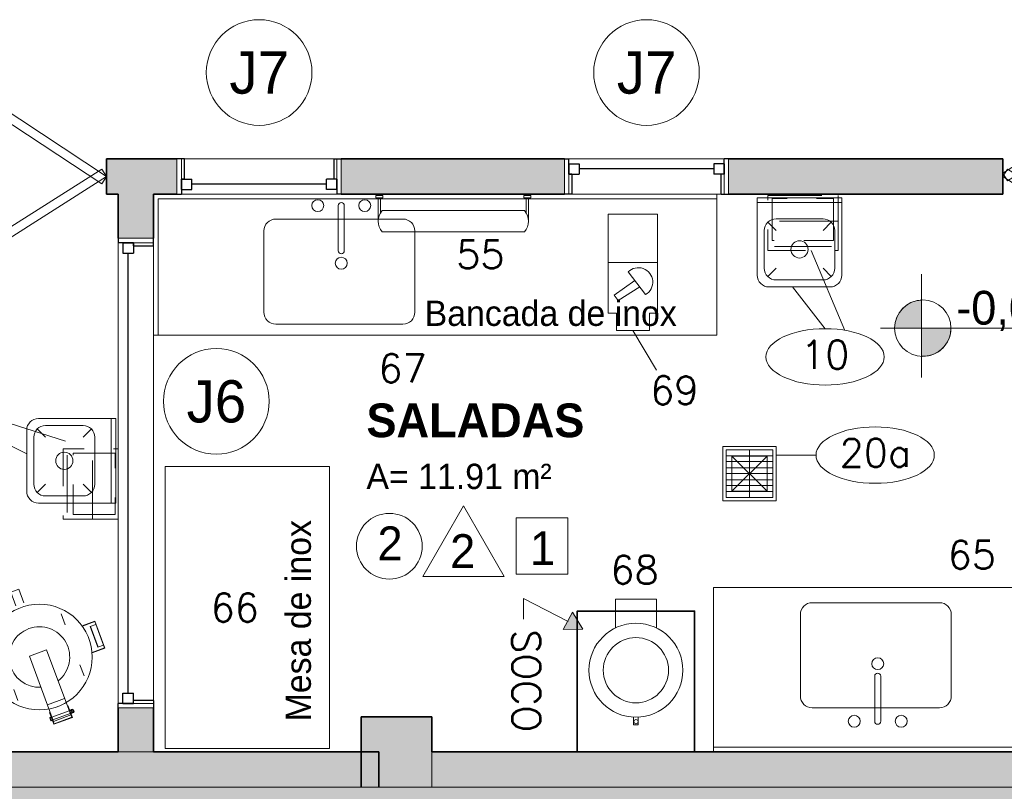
# Model space of a CAD drawing. Header units: metres. Extents: x -33 to 126, y -29 to 31.
# Tile 66 of 75: x -24.83 to -20.64, y -8.69 to -5.4. Entities that reach past the tile are written whole.
import ezdxf

# ---------------------------------------------------------------- set-up
doc = ezdxf.new("R2010")
doc.units = ezdxf.units.M
doc.linetypes.add('IMPORT-HIDDEN', pattern=[0.375, 0.25, -0.125])
for name, color, linetype, lineweight in [('A-AREA-IDEN', 2, 'Continuous', 9), ('A-DETL', 90, 'Continuous', 18), ('A-DETL-GENF', 92, 'Continuous', 18), ('A-DETL-MBND', 5, 'Continuous', 18), ('A-DETL-THIN', 151, 'Continuous', 18), ('A-DOOR', 31, 'Continuous', 18), ('A-GENM', 13, 'Continuous', 18), ('A-GLAZ', 151, 'Continuous', 18), ('A-GLAZ-IDEN', 152, 'Continuous', 9), ('A-WALL', 113, 'Continuous', 18), ('A-WALL-PATT', 111, 'Continuous', 35), ('C-LINHA AUXILIAR', 7, 'Continuous', 18), ('C-NEUTRO', 7, 'Continuous', 18), ('C-NUMERO', 7, 'Continuous', 18), ('C-PONTOS-HIDR', 7, 'Continuous', 18), ('C-TAMPO', 7, 'Continuous', 18), ('G-ANNO-TEXT', 7, 'Continuous', 18), ('I-FURN', 30, 'Continuous', 18), ('LAYOUT_dwg _2_', 8, 'Continuous', 18), ('P-SANR-FIXT', 6, 'Continuous', 18)]:
    doc.layers.add(name, color=color, linetype=linetype, lineweight=lineweight)
doc.styles.add('Century Gothic', font='GOTHIC.TTF', dxfattribs={"height": 0.143711})
doc.styles.add('Century Gothic_1', font='GOTHIC.TTF', dxfattribs={"height": 0.179639})
doc.styles.add('Century Gothic_2', font='GOTHIC.TTF', dxfattribs={"height": 0.107783})
doc.styles.add('Century Gothic_B', font='GOTHICB.TTF', dxfattribs={"height": 0.143612})
doc.styles.add('romans_2', font='romans__.ttf', dxfattribs={"height": 0.12})

# ---------------------------------------------------------------- blocks, each defined once
blk = doc.blocks.new('Casement w Mullions-Number_0002 - _JANELA 2-2374376-2-PLANTA COM LAYOUT')
at = {"layer": 'A-GLAZ', "lineweight": 25}
for p, q in [((-1, 0.075), (-0.98095, 0.075)), ((-0.98095, 0.01055), (-0.98095, 0.075)), ((-0.98095, 0.055), (-0.98095, 0.01055)), ((-0.98095, 0.055), (-0.9365, 0.055)), ((-0.9365, 0.055), (-0.9365, 0.01055)), ((0.9365, 0.055), (0.9365, 0.01055)), ((0.98095, 0.055), (0.9365, 0.055)), ((0.98095, 0.01055), (0.98095, 0.075)), ((1, 0.075), (0.98095, 0.075)), ((0.98095, 0.055), (0.98095, 0.01055)), ((-0.98095, 0.01055), (-0.9365, 0.01055)), ((-0.98095, 0.01055), (-0.96825, 0.01055)), ((-0.96825, -0.075), (-0.96825, 0.01055)), ((-0.9365, 0.03277), (0.9365, 0.03277)), ((0.98095, 0.01055), (0.9365, 0.01055)), ((0.96825, 0.01055), (0.98095, 0.01055)), ((0.96825, 0.01055), (0.96825, -0.075)), ((-0.96825, -0.075), (-1, -0.075)), ((0.96825, -0.075), (1, -0.075))]:
    blk.add_line(p, q, dxfattribs=at)
at = {"layer": 'A-GLAZ'}
for p, q in [((-0.98095, 0.075), (-1, 0.075)), ((-1, 0.075), (-1, -0.075)), ((-0.98095, -0.075), (-0.98095, 0.075)), ((0.98095, 0.075), (-0.98095, 0.075)), ((-0.98095, 0.075), (-0.98095, -0.075)), ((0.98095, 0.075), (0.98095, -0.075)), ((1, 0.075), (0.98095, 0.075)), ((0.98095, -0.075), (0.98095, 0.075)), ((1, -0.075), (1, 0.075)), ((-1, -0.075), (-0.98095, -0.075)), ((-0.98095, -0.075), (0.98095, -0.075)), ((0.98095, -0.075), (1, -0.075))]:
    blk.add_line(p, q, dxfattribs=at)
blk = doc.blocks.new('Generic Models 2 - Generic Models 28-2374728-2-PLANTA COM LAYOUT')
at = {"layer": 'A-GENM'}
for p, q in [((-21.8773, -7.8146), (-21.8773, -8.4946)), ((-19.2473, -7.8146), (-21.8773, -7.8146)), ((-21.4562, -7.8791), (-20.9147, -7.8791)), ((-21.507, -8.2759), (-21.507, -7.9299)), ((-20.8639, -7.9299), (-20.8639, -8.2759)), ((-20.9147, -8.3267), (-21.4562, -8.3267))]:
    blk.add_line(p, q, dxfattribs=at)
for centre, start, end in [((-21.4562, -7.9299), 90, 180), ((-20.9147, -7.9299), 0, 90), ((-21.4562, -8.2759), 180, 270), ((-20.9147, -8.2759), 270, 0)]:
    blk.add_arc(centre, 0.0508, start, end, dxfattribs=at)
blk = doc.blocks.new('Modelos genéricos 17 - Modelos genéricos 40-2374755-2-PLANTA COM LAYOUT')
at = {"layer": 'A-GENM'}
for p, q in [((-19.2273, -7.8146), (-19.2473, -7.8146)), ((-19.2473, -7.8146), (-19.2473, -8.3446)), ((-19.2473, -8.3446), (-19.3223, -8.3446)), ((-19.3223, -8.3446), (-19.3223, -8.4946)), ((-19.3223, -8.4946), (-21.8773, -8.4946)), ((-21.8773, -8.4946), (-21.8773, -8.5146))]:
    blk.add_line(p, q, dxfattribs=at)
blk = doc.blocks.new('Casement w Mullions-Number_0002 - _JANELA 5-2627089-2-PLANTA COM LAYOUT')
at = {"layer": 'A-GLAZ', "lineweight": 25}
for p, q in [((-0.31825, 0.075), (-0.35, 0.075)), ((-0.31825, 0.075), (-0.31825, -0.01055)), ((0.31825, 0.075), (0.35, 0.075)), ((0.31825, -0.01055), (0.31825, 0.075)), ((-0.33095, -0.01055), (-0.2865, -0.01055)), ((-0.33095, -0.055), (-0.33095, -0.01055)), ((-0.33095, -0.01055), (-0.31825, -0.01055)), ((-0.33095, -0.01055), (-0.33095, -0.075)), ((-0.2865, -0.055), (-0.2865, -0.01055)), ((-0.2865, -0.03277), (0.2865, -0.03277)), ((0.2865, -0.055), (0.2865, -0.01055)), ((0.33095, -0.01055), (0.2865, -0.01055)), ((0.31825, -0.01055), (0.33095, -0.01055)), ((0.33095, -0.055), (0.33095, -0.01055)), ((0.33095, -0.01055), (0.33095, -0.075)), ((-0.35, -0.075), (-0.33095, -0.075)), ((-0.33095, -0.055), (-0.2865, -0.055)), ((0.33095, -0.055), (0.2865, -0.055)), ((0.35, -0.075), (0.33095, -0.075))]:
    blk.add_line(p, q, dxfattribs=at)
at = {"layer": 'A-GLAZ'}
for p, q in [((-0.35, 0.075), (-0.33095, 0.075)), ((-0.35, -0.075), (-0.35, 0.075)), ((-0.33095, 0.075), (-0.33095, -0.075)), ((-0.33095, 0.075), (0.33095, 0.075)), ((-0.33095, -0.075), (-0.33095, 0.075)), ((0.33095, 0.075), (0.35, 0.075)), ((0.33095, -0.075), (0.33095, 0.075)), ((0.33095, 0.075), (0.33095, -0.075)), ((0.35, 0.075), (0.35, -0.075)), ((-0.33095, -0.075), (-0.35, -0.075)), ((0.33095, -0.075), (-0.33095, -0.075)), ((0.35, -0.075), (0.33095, -0.075))]:
    blk.add_line(p, q, dxfattribs=at)
blk = doc.blocks.new('Casement w Mullions-Number_0002 - _JANELA 5-2405608-2-PLANTA COM LAYOUT')
at = {"layer": 'A-GLAZ', "lineweight": 25}
for p, q in [((-0.35, 0.075), (-0.33095, 0.075)), ((-0.33095, 0.01055), (-0.33095, 0.075)), ((-0.33095, 0.055), (-0.33095, 0.01055)), ((-0.33095, 0.055), (-0.2865, 0.055)), ((-0.2865, 0.055), (-0.2865, 0.01055)), ((0.2865, 0.055), (0.2865, 0.01055)), ((0.33095, 0.055), (0.2865, 0.055)), ((0.33095, 0.01055), (0.33095, 0.075)), ((0.35, 0.075), (0.33095, 0.075)), ((0.33095, 0.055), (0.33095, 0.01055)), ((-0.33095, 0.01055), (-0.2865, 0.01055)), ((-0.33095, 0.01055), (-0.31825, 0.01055)), ((-0.31825, -0.075), (-0.31825, 0.01055)), ((-0.2865, 0.03277), (0.2865, 0.03277)), ((0.33095, 0.01055), (0.2865, 0.01055)), ((0.31825, 0.01055), (0.33095, 0.01055)), ((0.31825, 0.01055), (0.31825, -0.075)), ((-0.31825, -0.075), (-0.35, -0.075)), ((0.31825, -0.075), (0.35, -0.075))]:
    blk.add_line(p, q, dxfattribs=at)
at = {"layer": 'A-GLAZ'}
for p, q in [((-0.33095, 0.075), (-0.35, 0.075)), ((-0.35, 0.075), (-0.35, -0.075)), ((-0.33095, -0.075), (-0.33095, 0.075)), ((0.33095, 0.075), (-0.33095, 0.075)), ((-0.33095, 0.075), (-0.33095, -0.075)), ((0.33095, 0.075), (0.33095, -0.075)), ((0.35, 0.075), (0.33095, 0.075)), ((0.33095, -0.075), (0.33095, 0.075)), ((0.35, -0.075), (0.35, 0.075)), ((-0.35, -0.075), (-0.33095, -0.075)), ((-0.33095, -0.075), (0.33095, -0.075)), ((0.33095, -0.075), (0.35, -0.075))]:
    blk.add_line(p, q, dxfattribs=at)
blk = doc.blocks.new('Generic Models 7 - Generic Models 28-2375428-2-PLANTA COM LAYOUT')
at = {"layer": 'A-GENM'}
for p, q in [((-21.8623, -6.7396), (-21.8623, -6.1596)), ((-23.7413, -6.2454), (-23.1998, -6.2454)), ((-23.7921, -6.6422), (-23.7921, -6.2962)), ((-23.149, -6.2962), (-23.149, -6.6422)), ((-23.1998, -6.693), (-23.7413, -6.693)), ((-24.2423, -6.7396), (-21.8623, -6.7396))]:
    blk.add_line(p, q, dxfattribs=at)
for centre, start, end in [((-23.7413, -6.2962), 90, 180), ((-23.1998, -6.2962), 0, 90), ((-23.7413, -6.6422), 180, 270), ((-23.1998, -6.6422), 270, 0)]:
    blk.add_arc(centre, 0.0508, start, end, dxfattribs=at)
blk = doc.blocks.new('M_Sink Kitchen-Single - 760 x 535mm-2443443-2-PLANTA COM LAYOUT')
at = {"layer": 'P-SANR-FIXT', "color": 7}
for p, q in [((0.003, 0.2452), (0.003, 0.0531)), ((0.0284, 0.2452), (0.0284, 0.0531)), ((0.003, 0.188), (-0.2632, 0.188)), ((0.2783, 0.188), (0.0284, 0.188)), ((-0.314, 0.1372), (-0.314, -0.2088)), ((0.3291, -0.2088), (0.3291, 0.1372)), ((-0.2632, -0.2596), (0.2783, -0.2596))]:
    blk.add_line(p, q, dxfattribs=at)
for centre, radius, start, end in [((-0.0843, 0.2452), 0.0254, 360, 180), ((0.0157, 0.2452), 0.0127, 360, 180), ((0.1157, 0.2452), 0.0254, 360, 180), ((-0.0843, 0.2452), 0.0254, 180, 360), ((0.1157, 0.2452), 0.0254, 180, 0), ((-0.2632, 0.1372), 0.0508, 90, 180), ((0.2783, 0.1372), 0.0508, 360, 90), ((0.0157, 0.0531), 0.0127, 180, 0), ((0.0157, 0), 0.0254, 360, 180), ((0.0157, 0), 0.0254, 180, 0), ((-0.2632, -0.2088), 0.0508, 180, 270), ((0.2783, -0.2088), 0.0508, 270, 0)]:
    blk.add_arc(centre, radius, start, end, dxfattribs=at)
blk = doc.blocks.new('Modelos genéricos 37 - Modelos genéricos 40-2375524-2-PLANTA COM LAYOUT')
at = {"layer": 'A-GENM'}
for p, q in [((-24.2423, -6.1596), (-21.8623, -6.1596)), ((-24.2423, -6.7396), (-24.2423, -6.1596)), ((-21.8623, -6.1596), (-21.8623, -6.1396)), ((-24.2623, -6.7396), (-24.2423, -6.7396))]:
    blk.add_line(p, q, dxfattribs=at)
blk = doc.blocks.new('Mesa-Retangular - Mesa aço inox 70x120cm-838024-2-PLANTA COM LAYOUT')
at = {"layer": 'I-FURN'}
for p, q in [((0.6, 0.35), (-0.6, 0.35)), ((-0.6, 0.35), (-0.6, -0.35)), ((0.6, -0.35), (0.6, 0.35)), ((-0.6, -0.35), (0.6, -0.35))]:
    blk.add_line(p, q, dxfattribs=at)
blk = doc.blocks.new('M_Sink Kitchen-Single - 760 x 535mm-2580743-2-PLANTA COM LAYOUT')
at = {"layer": 'P-SANR-FIXT', "color": 7}
for p, q in [((-0.2632, 0.2596), (0.2783, 0.2596)), ((-0.314, -0.1372), (-0.314, 0.2088)), ((0.3291, 0.2088), (0.3291, -0.1372)), ((0.003, -0.2452), (0.003, -0.0531)), ((0.0284, -0.2452), (0.0284, -0.0531)), ((0.003, -0.188), (-0.2632, -0.188)), ((0.2783, -0.188), (0.0284, -0.188))]:
    blk.add_line(p, q, dxfattribs=at)
for centre, radius, start, end in [((-0.2632, 0.2088), 0.0508, 90, 180), ((0.2783, 0.2088), 0.0508, 360, 90), ((0.0157, 0), 0.0254, 360, 180), ((0.0157, 0), 0.0254, 180, 0), ((0.0157, -0.0531), 0.0127, 360, 180), ((-0.2632, -0.1372), 0.0508, 180, 270), ((0.2783, -0.1372), 0.0508, 270, 0), ((-0.0843, -0.2452), 0.0254, 0, 180), ((-0.0843, -0.2452), 0.0254, 180, 0), ((0.0157, -0.2452), 0.0127, 180, 0), ((0.1157, -0.2452), 0.0254, 0, 180), ((0.1157, -0.2452), 0.0254, 180, 0)]:
    blk.add_arc(centre, radius, start, end, dxfattribs=at)
blk = doc.blocks.new('M_Bifold-2 Panel - 0915 x 2134mm-2540480-2-PLANTA COM LAYOUT')
at = {"layer": 'A-DOOR', "color": 7}
for p, q in [((-0.6, 0), (-0.0712, 0.3357)), ((-0.0712, 0.3357), (-0.0508, 0.3036)), ((-0.0508, 0.3036), (-0.5796, -0.0322)), ((-0.5796, 0.031), (-0.6, 0)), ((-0.0508, -0.3178), (-0.5796, 0.031)), ((0.0509, -0.3179), (0.5796, 0.0179)), ((0.5796, 0.0179), (0.6001, -0.0143)), ((-0.6, 0), (-0.0713, -0.3488)), ((-0.5796, -0.0322), (-0.6, 0)), ((0.6001, -0.0143), (0.0713, -0.3501)), ((-0.0713, -0.3488), (-0.0508, -0.3178)), ((0.0713, -0.3501), (0.0509, -0.3179))]:
    blk.add_line(p, q, dxfattribs=at)
at = {"layer": 'A-DOOR'}
for p, q in [((0.0712, 0.3357), (0.0508, 0.3036)), ((0.6, 0), (0.0712, 0.3357)), ((0.0508, 0.3036), (0.5796, -0.0322)), ((0.5796, -0.0322), (0.6, 0))]:
    blk.add_line(p, q, dxfattribs=at)
at = {"layer": 'A-DOOR', "color": 7}
for centre, radius, start, end in [((-0.9165, -0.0014), 0.9179, 340.5921, 19.4079), ((0.9165, -0.0014), 0.9227, 159.7596, 200.2404)]:
    blk.add_arc(centre, radius, start, end, dxfattribs=at)
blk = doc.blocks.new('LAYOUT_dwg_Pialm-26x38-2545319-2-PLANTA COM LAYOUT')
at = {"layer": 'C-TAMPO'}
for p, q in [((345.3701, 98.096), (345.6301, 98.096)), ((345.4001, 98.066), (345.6001, 98.066)), ((345.4001, 98.016), (345.3648, 98.0514)), ((345.6001, 98.016), (345.6355, 98.0514)), ((345.3501, 97.856), (345.3501, 98.016)), ((345.6501, 97.856), (345.6501, 98.016)), ((345.4001, 97.856), (345.3648, 97.8207)), ((345.6001, 97.856), (345.6355, 97.8207)), ((345.4001, 97.806), (345.6001, 97.806)), ((345.3201, 97.736), (345.6801, 97.736))]:
    blk.add_line(p, q, dxfattribs=at)
at = {"layer": 'C-TAMPO', "flags": 128}
blk.add_lwpolyline([(345.6801, 98.046), (345.6801, 97.716), (345.3201, 97.716), (345.3201, 98.046)], dxfattribs=at)
at = {"layer": 'C-TAMPO'}
blk.add_circle((345.5001, 97.936), 0.0366, dxfattribs=at)
for centre, start, end in [((345.3701, 98.046), 90, 180), ((345.4001, 98.016), 90, 180), ((345.6001, 98.016), 0, 90), ((345.6301, 98.046), 0, 90), ((345.4001, 97.856), 180, 270), ((345.6001, 97.856), 270, 0)]:
    blk.add_arc(centre, 0.05, start, end, dxfattribs=at)
blk = doc.blocks.new('LAYOUT_dwg_A$C79307420-2545320-2-PLANTA COM LAYOUT')
at = {"xscale": 100, "yscale": 100, "zscale": 100, "rotation": 180}
blk.add_blockref('LAYOUT_dwg_Pialm-26x38-2545319-2-PLANTA COM LAYOUT', (34555.32, 9843.83), dxfattribs=at)
blk = doc.blocks.new('LAYOUT_dwg_A$C714963FB-2545321-2-PLANTA COM LAYOUT')
at = {"layer": 'C-NEUTRO'}
for p, q in [((-209.5, 143.5), (-143, 210)), ((157.6, 226.2), (148.1, 216.7)), ((154.3, 213.7), (150.5, 217.6)), ((155.1, 210.3), (210.3, 155.1)), ((160.6, 220), (156.7, 223.9)), ((164.1, 219.2), (219.2, 164.1)), ((-6.9, 206.1), (-42.3, 170.7)), ((115.3, 170.4), (170.4, 115.3)), ((217.6, 150.5), (214.5, 153.6)), ((222.2, 145.9), (219, 149)), ((223.9, 156.7), (220.7, 159.9)), ((223.6, 145.8), (225.7, 143.7)), ((228.5, 152.1), (225.3, 155.3)), ((228.5, 150.8), (230.7, 148.6)), ((228.9, 151.1), (230.7, 149.3)), ((-206.1, 6.9), (-170.7, 42.3)), ((206.1, -6.9), (170.7, -42.3)), ((143.5, -209.5), (210, -143)), ((6.9, -206.1), (42.3, -170.7))]:
    blk.add_line(p, q, dxfattribs=at)
at = {"layer": 'C-NEUTRO', "flags": 128}
for points in [[(-196.9, 109.9), (-238, 151), (-151, 238), (-109.9, 196.9)], [(-196.1, 111.3), (-235.9, 151), (-151, 235.9), (-111.3, 196.1)], [(-226.4, 160.5), (-208.4, 142.5), (-141.9, 208.9), (-160, 227)], [(196.8, 137.4), (234.7, 175.3), (175.3, 234.7), (137.4, 196.8)], [(195.6, 139), (231.9, 175.3), (175.3, 231.9), (139, 195.6)], [(152.2, 211.6), (148.1, 215.6), (148.1, 216.7), (157.6, 226.2), (158.8, 226.2), (162.8, 222.2)], [(216.7, 148.1), (215.6, 148.1), (212.1, 151.6), (212.1, 152.7)], [(226.2, 157.6), (227.3, 157.6), (230.8, 154.2), (230.8, 153), (221.3, 143.5), (220.2, 143.5), (216.7, 147), (216.7, 148.1), (226.2, 157.6), (226.2, 158.8), (222.7, 162.2), (221.6, 162.2)], [(223.2, 145.5), (225, 143.7), (230.7, 149.3), (230.7, 148.6), (225.7, 143.7), (225, 143.7)], [(109.9, -196.9), (151, -238), (238, -151), (196.9, -109.9)], [(111.3, -196.1), (151, -235.9), (235.9, -151), (196.1, -111.3)], [(-156.5, -182), (-200.7, -226.1), (-226.1, -200.7), (-182, -156.5)], [(160.5, -226.4), (142.5, -208.4), (208.9, -141.9), (227, -160)]]:
    blk.add_lwpolyline(points, dxfattribs=at)
blk.add_lwpolyline([(14.8, -40.3), (-40.3, 14.8), (168.8, 223.9), (223.9, 168.8)], close=True, dxfattribs=at)
at = {"layer": 'C-NEUTRO'}
blk.add_circle((0, 0), 225, dxfattribs=at)
for centre, radius, start, end in [((149.9, 216.1), 1.69, 69.0542, 200.9464), ((160.1, 214.2), 10.3, 109.5186, 160.482), ((158.3, 224.5), 1.69, 69.0542, 200.9464), ((0, 0), 129, 62.5976, 27.403), ((213.8, 152.1), 1.69, 69.0542, 200.9464), ((224.1, 150.2), 10.3, 109.5186, 160.482), ((216.1, 149.9), 1.69, 249.0542, 20.9464), ((218.4, 147.5), 1.69, 69.0542, 200.9464), ((214.2, 160.1), 10.3, 289.5186, 340.482), ((228.7, 145.6), 10.3, 109.5186, 160.482), ((220.7, 145.3), 1.69, 249.0542, 20.9464), ((222.3, 160.5), 1.69, 69.0542, 200.9464), ((218.8, 155.6), 10.3, 289.5186, 340.482), ((224.5, 158.3), 1.69, 249.0542, 20.9464), ((226.9, 155.9), 1.69, 69.0542, 200.9464), ((229.1, 153.7), 1.69, 249.0542, 20.9464)]:
    blk.add_arc(centre, radius, start, end, dxfattribs=at)
blk = doc.blocks.new('LAYOUT_dwg_A$C079700AE-2545322-2-PLANTA COM LAYOUT')
at = {"extrusion": (0, 0, -1), "xscale": 0.0009999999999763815, "yscale": 0.0009999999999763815, "zscale": -0.0009999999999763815, "rotation": 179.9999863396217}
blk.add_blockref('LAYOUT_dwg_A$C714963FB-2545321-2-PLANTA COM LAYOUT', (0.4339, -0.4516), dxfattribs=at)
blk = doc.blocks.new('LAYOUT_dwg_A$C59F45233-2545323-2-PLANTA COM LAYOUT')
at = {"layer": 'C-NEUTRO', "linetype": 'IMPORT-HIDDEN'}
for p, q in [((-0.2712, 0.2426), (-0.028, 0.2426)), ((-0.3, 0.1352), (0, 0.1352))]:
    blk.add_line(p, q, dxfattribs=at)
at = {"layer": 'C-NEUTRO', "linetype": 'IMPORT-HIDDEN', "flags": 128}
for points in [[(-0.3, 0.025), (-0.3, 0.26), (0, 0.26), (0, 0.025)], [(-0.2801, 0.2166), (-0.2801, 0.0389), (-0.0191, 0.0389), (-0.0191, 0.2166)]]:
    blk.add_lwpolyline(points, close=True, dxfattribs=at)
blk = doc.blocks.new('LAYOUT_dwg_PROCES_H-2545337-2-PLANTA COM LAYOUT')
at = {"layer": 'C-NEUTRO'}
for p, q in [((-0.0504, 0.1368), (0.0237, 0.04)), ((-0.1017, 0), (0.1083, 0))]:
    blk.add_line(p, q, dxfattribs=at)
at = {"layer": 'C-NEUTRO', "flags": 128}
blk.add_lwpolyline([(0.1083, -0.2053), (0.1083, 0.2154), (0.0734, 0.2154), (0.0734, 0.2897), (-0.0669, 0.2897), (-0.0669, 0.2154), (-0.1017, 0.2154), (-0.1017, -0.2053)], close=True, dxfattribs=at)
blk.add_lwpolyline([(-0.0045, 0.0769), (0.0834, 0.1391), (0.0662, 0.1613), (-0.0255, 0.1043)], dxfattribs=at)
at = {"layer": 'C-NEUTRO'}
blk.add_arc((-0.0196, 0.0836), 0.0615, 120.0252, 314.8046, dxfattribs=at)
blk = doc.blocks.new('LAYOUT_dwg_A$C48A26CE0-2545329-2-PLANTA COM LAYOUT')
at = {"layer": 'C-NEUTRO'}
for p, q in [((0.01, -0.01), (0.11, -0.01)), ((0.01, -0.02), (0.0746, -0.02)), ((0.065, -0.6328), (0.065, -0.0272)), ((0.155, -0.0272), (0.155, -0.6328)), ((0.01, -0.64), (0.0746, -0.64)), ((0.01, -0.65), (0.11, -0.65))]:
    blk.add_line(p, q, dxfattribs=at)
at = {"layer": 'C-NEUTRO', "flags": 128}
for points in [[(0, -0.03), (0.01, -0.03), (0.01, 0), (0, 0)], [(0, -0.66), (0.01, -0.66), (0.01, -0.63), (0, -0.63)]]:
    blk.add_lwpolyline(points, close=True, dxfattribs=at)
at = {"layer": 'C-NEUTRO'}
for centre, start, end in [((0.11, -0.0776), 48.2558, 131.7442), ((0.11, -0.5824), 228.2558, 311.7442)]:
    blk.add_arc(centre, 0.0676, start, end, dxfattribs=at)
blk = doc.blocks.new('LAYOUT_dwg_Elipse-1-2545353-2-PLANTA COM LAYOUT')
at = {"layer": 'C-NUMERO'}
blk.add_ellipse((-0.1387, -0.0003), major_axis=(0.21, 0), ratio=0.47619, dxfattribs=at)
blk = doc.blocks.new('LAYOUT_dwg_RALOSIF-2545284-2-PLANTA COM LAYOUT')
at = {"layer": 'C-PONTOS-HIDR'}
blk.add_line((0.1071, -0.1078), (-0.1079, 0.1072), dxfattribs=at)
at = {"layer": 'C-PONTOS-HIDR', "flags": 128}
blk.add_lwpolyline([(-0.1079, -0.1078), (0.1071, -0.1078), (0.1071, 0.1072), (-0.1079, 0.1072), (-0.1079, -0.1078), (0.1071, 0.1072)], dxfattribs=at)
blk = doc.blocks.new('LAYOUT_dwg_A$C28444022-2545285-2-PLANTA COM LAYOUT')
at = {"layer": 'C-LINHA AUXILIAR'}
for p, q in [((0.7305, 0.099), (0.7305, -0.1)), ((0.7565, 0.099), (0.7565, -0.1)), ((0.7815, 0.099), (0.7815, -0.1)), ((0.8075, 0.099), (0.8075, -0.1)), ((0.8325, 0.099), (0.8325, -0.1)), ((0.8585, 0.099), (0.8585, -0.1)), ((0.8835, 0.099), (0.8835, -0.1)), ((0.7055, 0), (0.9085, 0))]:
    blk.add_line(p, q, dxfattribs=at)
at = {"layer": 'C-LINHA AUXILIAR', "flags": 128}
blk.add_lwpolyline([(0.7055, -0.1), (0.7055, 0.099), (0.9085, 0.099), (0.9085, -0.1)], close=True, dxfattribs=at)
at = {"layer": 'C-PONTOS-HIDR', "flags": 128}
blk.add_lwpolyline([(0.9233, 0.1135), (0.6907, 0.1135), (0.6907, -0.1135), (0.9233, -0.1135)], close=True, dxfattribs=at)
at = {"xscale": 0.6975446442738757, "yscale": 0.6975446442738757, "zscale": 0.6975446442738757, "rotation": 180}
blk.add_blockref('LAYOUT_dwg_RALOSIF-2545284-2-PLANTA COM LAYOUT', (0.8067, -0.0002), dxfattribs=at)
blk = doc.blocks.new('LAYOUT_dwg_Descas_h-2545360-2-PLANTA COM LAYOUT')
at = {"layer": 'C-NEUTRO', "flags": 128}
for points in [[(0.1766, -0.1057), (0.2989, -0.1057), (0.2989, 0.0698), (0.1766, 0.0698)], [(-0.2028, -0.0279), (-0.2351, -0.0279), (-0.2351, -0.0179), (-0.2351, -0.0079), (-0.2028, -0.0079)]]:
    blk.add_lwpolyline(points, dxfattribs=at)
at = {"layer": 'C-NEUTRO'}
for centre, radius in [((-0.0031, -0.0179), 0.2), ((-0.0031, -0.0179), 0.1389), ((-0.222, -0.018), 0.009)]:
    blk.add_circle(centre, radius, dxfattribs=at)
blk = doc.blocks.new('LAYOUT_dwg_A$C6F920EC6-2545361-2-PLANTA COM LAYOUT')
at = {"rotation": 270}
blk.add_blockref('LAYOUT_dwg_Descas_h-2545360-2-PLANTA COM LAYOUT', (0.3679, 1.8378), dxfattribs=at)
blk = doc.blocks.new('LAYOUT_dwg _2_-2545261-2-PLANTA COM LAYOUT')
at = {"layer": 'C-NUMERO'}
blk.add_hatch(color=256, dxfattribs=at).paths.add_polyline_path([(1593.9054, 857.8347), (1593.9894, 857.8368), (1593.9456, 857.9086), (1593.9398, 857.898)], flags=0)
at = {"layer": 'A-WALL', "color": 250, "lineweight": 35, "flags": 128}
blk.add_lwpolyline([(1593.9654, 857.3133), (1593.9654, 857.9133), (1594.4654, 857.9133), (1594.4654, 857.3133)], dxfattribs=at)
at = {"layer": 'C-NUMERO'}
for p, q in [((1595.1047, 859.1087), (1594.962, 859.4483)), ((1595.0213, 859.1155), (1594.8822, 859.2933)), ((1594.2027, 859.108), (1594.3027, 858.9387)), ((1591.5137, 858.7234), (1591.7854, 858.6371)), ((1591.4718, 858.6571), (1591.6204, 858.5835)), ((1594.9825, 858.5774), (1594.8125, 858.5774))]:
    blk.add_line(p, q, dxfattribs=at)
at = {"layer": 'C-NUMERO', "flags": 128}
blk.add_lwpolyline([(1593.927, 857.869), (1593.7369, 857.9672), (1593.7369, 857.8791)], dxfattribs=at)
blk.add_lwpolyline([(1593.9054, 857.8347), (1593.9894, 857.8368), (1593.9456, 857.9086)], close=True, dxfattribs=at)
for name, p, rotation in [('LAYOUT_dwg_A$C48A26CE0-2545329-2-PLANTA COM LAYOUT', (1593.7676, 859.6833), 270), ('LAYOUT_dwg_A$C59F45233-2545323-2-PLANTA COM LAYOUT', (1594.7772, 859.7083), 180), ('LAYOUT_dwg_PROCES_H-2545337-2-PLANTA COM LAYOUT', (1594.2059, 859.3976), 180), ('LAYOUT_dwg_A$C59F45233-2545323-2-PLANTA COM LAYOUT', (1592.0354, 858.6048), 89.99999999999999), ('LAYOUT_dwg_A$C28444022-2545285-2-PLANTA COM LAYOUT', (1594.699, 857.6913), 89.99999999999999), ('LAYOUT_dwg_A$C079700AE-2545322-2-PLANTA COM LAYOUT', (1592.2571, 857.9471), 335.3639984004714), ('LAYOUT_dwg_A$C6F920EC6-2545361-2-PLANTA COM LAYOUT', (1594.5654, 859.5022), 179.9991160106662)]:
    blk.add_blockref(name, p, dxfattribs=dict(rotation=rotation))
at = {"extrusion": (0, 0, -1), "xscale": 0.01000000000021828, "yscale": 0.01000000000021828, "zscale": -0.01000000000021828}
blk.add_blockref('LAYOUT_dwg_A$C79307420-2545320-2-PLANTA COM LAYOUT', (-1594.9654, 858.951), dxfattribs=at)
at = {"xscale": 1.199999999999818, "yscale": 1.199999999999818, "zscale": 1.199999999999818}
for p in [(1595.1877, 858.9959), (1595.4009, 858.5778)]:
    blk.add_blockref('LAYOUT_dwg_Elipse-1-2545353-2-PLANTA COM LAYOUT', p, dxfattribs=at)
at = {"extrusion": (0, 0, -1), "xscale": 0.009999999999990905, "yscale": 0.009999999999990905, "zscale": -0.009999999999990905, "rotation": 90.00000000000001}
blk.add_blockref('LAYOUT_dwg_A$C79307420-2545320-2-PLANTA COM LAYOUT', (-1591.2781, 858.5002), dxfattribs=at)
at = {"layer": 'C-NUMERO', "char_height": 0.12, "line_spacing_factor": 0.964689, "style": 'romans_2'}
for s, insert, width, attachment_point in [('55', (1593.4498, 859.4918), 0.272727, 1), ('10', (1595.0215, 859.0651), 0.272727, 2), ('67', (1593.2213, 859.0067), 0.272727, 2), ('69', (1594.3791, 858.9132), 0.272727, 2), ('20a', (1595.2347, 858.647), 0.403348, 2), ('65', (1595.6461, 858.2125), 0.272727, 2), ('68', (1594.1065, 858.1489), 0.272727, 1), ('66', (1592.5067, 857.9878), 0.272727, 2)]:
    blk.add_mtext(s, dxfattribs=dict(at, insert=insert, width=width, attachment_point=attachment_point))
at = {"layer": 'C-NUMERO', "insert": (1593.8087, 857.6165), "char_height": 0.12, "width": 0.608611, "attachment_point": 2, "rotation": 270, "line_spacing_factor": 0.964689, "style": 'romans_2'}
blk.add_mtext('SOCO', dxfattribs=at)
blk = doc.blocks.new('M_Identificador da janela - M_Identificador da janela-3796-2-PLANTA COM LAYOUT')
at = {"layer": 'A-GLAZ-IDEN'}
blk.add_circle((0, 0), 0.003, dxfattribs=at)

msp = doc.modelspace()

# ---------------------------------------------------------------- hatches: boundary and pattern name
at = {"layer": 'A-DETL-GENF'}
for points in [[(-21.0902, -6.71), (-20.9906, -6.71), (-20.9906, -6.5901), (-21.0206, -6.5953), (-21.0484, -6.6078), (-21.0721, -6.627), (-21.0902, -6.6515), (-21.1015, -6.6798), (-21.1054, -6.71)], [(-20.9906, -6.8299), (-20.96, -6.8269), (-20.9367, -6.8197), (-20.9129, -6.8056), (-20.893, -6.7865), (-20.8779, -6.7634), (-20.8686, -6.7374), (-20.8656, -6.71), (-20.9906, -6.71)]]:
    msp.add_hatch(color=7, dxfattribs=at).paths.add_polyline_path(points, flags=0)
h = msp.add_hatch(color=7, dxfattribs=at)
h.paths.add_polyline_path([(-26.7271, -12.6146), (-23.5273, -12.6146), (-23.5273, -12.5646), (-28.1623, -12.5646), (-28.1623, -8.7146), (-19.2773, -8.7146), (-19.2773, -11.2746), (-19.2273, -11.2746), (-19.2273, -8.6646), (-28.3623, -8.6646), (-28.3623, -12.4896), (-28.2123, -12.4896), (-28.2123, -12.6146), (-26.734, -12.6146)], flags=0)
h.paths.add_polyline_path([(-26.884, -12.4646), (-25.9773, -12.4646), (-25.9773, -12.2146), (-25.8773, -12.2146), (-25.8773, -12.4646), (-23.6273, -12.4646), (-23.6273, -12.2146), (-23.5273, -12.2146), (-23.5273, -11.5146), (-23.6273, -11.5146), (-23.6273, -11.2746), (-24.3773, -11.2746), (-24.3773, -11.1746), (-23.6273, -11.1746), (-23.6273, -8.8146), (-25.8773, -8.8146), (-25.8773, -11.1746), (-25.0773, -11.1746), (-25.0773, -11.2746), (-25.8773, -11.2746), (-25.8773, -11.5146), (-25.9773, -11.5146), (-25.9773, -8.8146), (-28.0623, -8.8146), (-28.0623, -12.4646), (-26.9115, -12.4646)], flags=0)
h.paths.add_polyline_path([(-20.0023, -11.2746), (-20.0023, -11.1746), (-19.3773, -11.1746), (-19.3773, -8.8146), (-21.3273, -8.8146), (-21.3273, -11.1746), (-20.7023, -11.1746), (-20.7023, -11.2746)], flags=0)
h.paths.add_polyline_path([(-22.0273, -11.2746), (-22.0273, -11.1746), (-21.4273, -11.1746), (-21.4273, -8.8146), (-23.5273, -8.8146), (-23.5273, -11.1746), (-22.7273, -11.1746), (-22.7273, -11.2746)], flags=0)
at = {"layer": 'A-WALL-PATT'}
h = msp.add_hatch(color=250, dxfattribs=at)
h.paths.add_polyline_path([(-20.7173, -6.1396), (-20.6448, -6.1396), (-20.6448, -5.9896), (-21.8123, -5.9896), (-21.8123, -6.1396), (-20.8673, -6.1396)], flags=0)
h.paths.add_polyline_path([(-19.2273, -6.1396), (-19.2273, -5.9896), (-19.4448, -5.9896), (-19.4448, -6.1396)], flags=0)
h.paths.add_polyline_path([(-24.2423, -6.1396), (-24.1623, -6.1396), (-24.1623, -5.9896), (-24.4623, -5.9896), (-24.4623, -6.1396), (-24.2623, -6.1396)], flags=0)
h.paths.add_polyline_path([(-28.2818, -6.1396), (-25.6623, -6.1396), (-25.6623, -5.9896), (-28.2818, -5.9896)], flags=0)
h.paths.add_polyline_path([(-23.149, -6.1396), (-22.5123, -6.1396), (-22.5123, -5.9896), (-23.4623, -5.9896), (-23.4623, -6.1396), (-23.1507, -6.1396)], flags=0)
at = {"layer": 'A-WALL-PATT', "lineweight": 18}
h = msp.add_hatch(color=7, dxfattribs=at)
h.paths.add_polyline_path([(-24.4123, -8.5146), (-24.2623, -8.5146), (-24.2623, -8.3271), (-24.4123, -8.3271), (-24.4123, -8.4911)], flags=0)
h.paths.add_polyline_path([(-24.2623, -6.3271), (-24.2623, -6.1396), (-24.4123, -6.1396), (-24.4123, -6.3271)], flags=0)
for points in [[(-23.3023, -8.6646), (-23.0773, -8.6646), (-23.0773, -8.3646), (-23.3773, -8.3646), (-23.3773, -8.5146), (-23.3023, -8.5146), (-23.3023, -8.6271)], [(-20.8639, -8.6646), (-19.3023, -8.6646), (-19.3023, -8.5146), (-23.0773, -8.5146), (-23.0773, -8.6646), (-21.6012, -8.6646)]]:
    msp.add_hatch(color=7, dxfattribs=at).paths.add_polyline_path(points, flags=0)
at = {"layer": 'A-WALL-PATT'}
msp.add_hatch(color=250, dxfattribs=at).paths.add_polyline_path([(-24.2123, -8.6646), (-23.3023, -8.6646), (-23.3023, -8.5146), (-28.2273, -8.5146), (-28.2273, -8.6646), (-24.9224, -8.6646)], flags=0)

# ---------------------------------------------------------------- linework, layer by layer
at = {"layer": 'A-DETL'}
msp.add_line((-19.2273, -8.6646), (-28.3623, -8.6646), dxfattribs=at)
at = {"layer": 'A-DETL-MBND'}
for p, q in [((-20.9906, -6.4802), (-20.9906, -6.9202)), ((-21.1655, -6.71), (-20.3906, -6.71))]:
    msp.add_line(p, q, dxfattribs=at)
msp.add_circle((-20.9854, -6.71), 0.12, dxfattribs=at)
at = {"layer": 'A-DETL-THIN'}
for p, q in [((-20.9906, -6.71), (-20.9906, -6.5901)), ((-21.1054, -6.71), (-20.9906, -6.71)), ((-20.8654, -6.71), (-20.9906, -6.71)), ((-20.9906, -6.71), (-20.9906, -6.8299)), ((-22.9423, -7.4668), (-23.1155, -7.7668)), ((-22.9423, -7.4668), (-22.7691, -7.7668)), ((-22.7174, -7.5172), (-22.4974, -7.5172)), ((-22.7174, -7.7572), (-22.7174, -7.5172)), ((-22.4974, -7.5172), (-22.4974, -7.7572)), ((-22.4974, -7.7572), (-22.7174, -7.7572)), ((-22.7691, -7.7668), (-23.1155, -7.7668))]:
    msp.add_line(p, q, dxfattribs=at)
msp.add_circle((-23.2577, -7.6385), 0.14, dxfattribs=at)
for start, end in [(92.4939, 180), (267.5061, 0)]:
    msp.add_arc((-20.9854, -6.71), 0.12, start, end, dxfattribs=at)
at = {"layer": 'A-WALL', "lineweight": 35}
for p, q in [((-24.4623, -5.9896), (-24.1623, -5.9896)), ((-24.4623, -6.1396), (-24.4623, -5.9896)), ((-22.5123, -5.9896), (-23.4623, -5.9896)), ((-20.6448, -5.9896), (-21.8123, -5.9896)), ((-20.6448, -6.1396), (-20.6448, -5.9896)), ((-24.4623, -6.1396), (-24.4123, -6.1396)), ((-24.4123, -6.1396), (-24.4123, -6.3271)), ((-24.2623, -6.1396), (-24.1623, -6.1396)), ((-24.2623, -6.3271), (-24.2623, -6.1396)), ((-22.5123, -6.1396), (-23.4623, -6.1396)), ((-20.6448, -6.1396), (-21.8123, -6.1396)), ((-24.4123, -8.3271), (-24.4123, -8.5146)), ((-24.2623, -8.5146), (-24.2623, -8.3271)), ((-23.0773, -8.3646), (-23.3773, -8.3646)), ((-23.3773, -8.3646), (-23.3773, -8.6646)), ((-23.0773, -8.5146), (-23.0773, -8.3646)), ((-28.2273, -8.5146), (-24.4123, -8.5146)), ((-24.2623, -8.5146), (-23.3023, -8.5146)), ((-23.3023, -8.6646), (-23.3023, -8.5146)), ((-19.3023, -8.5146), (-23.0773, -8.5146))]:
    msp.add_line(p, q, dxfattribs=at)
at = {"layer": 'A-WALL'}
for p, q in [((-24.4123, -8.5146), (-24.2623, -8.5146)), ((-23.0773, -8.6646), (-23.0773, -8.5146))]:
    msp.add_line(p, q, dxfattribs=at)

# ---------------------------------------------------------------- block references
at = {"layer": 'A-DOOR', "color": 7, "rotation": 180}
for p in [(-25.0623, -6.0646), (-20.0448, -6.0646)]:
    msp.add_blockref('M_Bifold-2 Panel - 0915 x 2134mm-2540480-2-PLANTA COM LAYOUT', p, dxfattribs=at)
at = {"layer": 'A-GENM'}
for name in ['Modelos genéricos 37 - Modelos genéricos 40-2375524-2-PLANTA COM LAYOUT', 'Generic Models 7 - Generic Models 28-2375428-2-PLANTA COM LAYOUT', 'Generic Models 2 - Generic Models 28-2374728-2-PLANTA COM LAYOUT', 'Modelos genéricos 17 - Modelos genéricos 40-2374755-2-PLANTA COM LAYOUT']:
    msp.add_blockref(name, (0, 0), dxfattribs=at)
at = {"layer": 'A-GLAZ'}
for name, p, rotation in [('Casement w Mullions-Number_0002 - _JANELA 5-2405608-2-PLANTA COM LAYOUT', (-23.8123, -6.0646), 180), ('Casement w Mullions-Number_0002 - _JANELA 5-2627089-2-PLANTA COM LAYOUT', (-22.1623, -6.0646), 180), ('Casement w Mullions-Number_0002 - _JANELA 2-2374376-2-PLANTA COM LAYOUT', (-24.3373, -7.3271), 89.9999999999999)]:
    msp.add_blockref(name, p, dxfattribs=dict(at, rotation=rotation))
at = {"layer": 'A-GLAZ-IDEN', "xscale": 74.99999999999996, "yscale": 74.99999999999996, "zscale": 74.99999999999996}
for p in [(-23.8123, -5.6214), (-22.1623, -5.6214), (-23.9949, -7.0215)]:
    msp.add_blockref('M_Identificador da janela - M_Identificador da janela-3796-2-PLANTA COM LAYOUT', p, dxfattribs=at)
at = {"layer": 'I-FURN', "rotation": 89.99999999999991}
msp.add_blockref('Mesa-Retangular - Mesa aço inox 70x120cm-838024-2-PLANTA COM LAYOUT', (-23.8623, -7.8996), dxfattribs=at)
at = {"layer": 'LAYOUT_dwg _2_', "color": 7}
msp.add_blockref('LAYOUT_dwg _2_-2545261-2-PLANTA COM LAYOUT', (-1616.4227, -865.8279), dxfattribs=at)
at = {"layer": 'P-SANR-FIXT', "color": 7}
for name, p in [('M_Sink Kitchen-Single - 760 x 535mm-2443443-2-PLANTA COM LAYOUT', (-23.4781, -6.4334)), ('M_Sink Kitchen-Single - 760 x 535mm-2580743-2-PLANTA COM LAYOUT', (-21.193, -8.1387))]:
    msp.add_blockref(name, p, dxfattribs=at)

# ---------------------------------------------------------------- texts
at = {"layer": 'A-AREA-IDEN', "attachment_point": 1}
for s, insert, char_height, width, line_spacing_factor, style in [('SALADAS', (-23.3553, -7.0307), 0.14361, 1.0512, 0.984796, 'Century Gothic_B'), ('A= 11.91 m²', (-23.3553, -7.2872), 0.107783, 1.00305, 0.984117, 'Century Gothic_2')]:
    msp.add_mtext(s, dxfattribs=dict(at, insert=insert, char_height=char_height, width=width, line_spacing_factor=line_spacing_factor, style=style))
at = {"layer": 'A-GLAZ-IDEN', "char_height": 0.17964, "width": 0.306, "attachment_point": 2, "line_spacing_factor": 0.984117, "style": 'Century Gothic_1'}
for s, insert in [('J7', (-23.8119, -5.5318)), ('J7', (-22.1619, -5.5318)), ('J6', (-23.9945, -6.9318))]:
    msp.add_mtext(s, dxfattribs=dict(at, insert=insert))
at = {"layer": 'G-ANNO-TEXT', "lineweight": 9, "attachment_point": 1, "line_spacing_factor": 0.984117}
for s, insert, char_height, width, style in [('Bancada de inox', (-23.1073, -6.5926), 0.107783, 1.48365, 'Century Gothic_2'), ('-0,02', (-20.843, -6.5511), 0.14371, 0.5328, 'Century Gothic'), ('2', (-23.3081, -7.5542), 0.1437, 0.1314, 'Century Gothic'), ('2', (-22.9986, -7.5873), 0.1437, 0.1314, 'Century Gothic'), ('1', (-22.6585, -7.5749), 0.1437, 0.1314, 'Century Gothic')]:
    msp.add_mtext(s, dxfattribs=dict(at, insert=insert, char_height=char_height, width=width, style=style))
at = {"layer": 'G-ANNO-TEXT', "lineweight": 9, "insert": (-23.6997, -8.3844), "char_height": 0.107783, "width": 1.14615, "attachment_point": 1, "rotation": 90, "line_spacing_factor": 0.984117, "style": 'Century Gothic_2'}
msp.add_mtext('Mesa de inox', dxfattribs=at)

doc.saveas('drawing.dxf')
